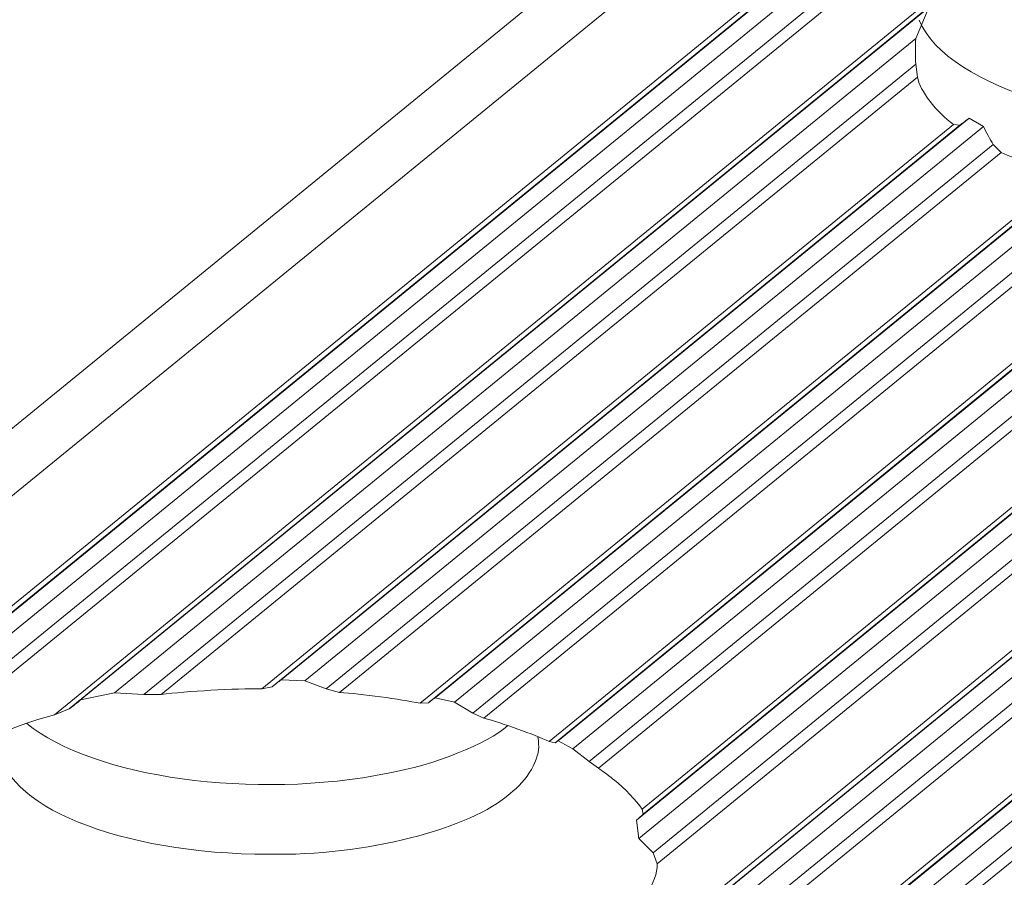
# Model space of a CAD drawing. Header units: inches. Extents: x 0 to 210, y 119 to 193.
# Tile 41 of 180: x 156.78 to 157.892, y 148.935 to 149.903. Entities that reach past the tile are written whole.
import ezdxf

# ---------------------------------------------------------------- set-up
doc = ezdxf.new("R2010")
doc.units = ezdxf.units.IN
doc.header["$MEASUREMENT"] = 0
doc.layers.add('Calque 1', color=7, linetype='Continuous')

# ---------------------------------------------------------------- blocks, each defined once
blk = doc.blocks.new('block 3018')
at = {"layer": 'Calque 1', "color": 9, "lineweight": 9, "true_color": 0xc0c0c0}
blk.add_lwpolyline([(202.1353, 186.4055), (156.0526, 148.779)], dxfattribs=at)
blk = doc.blocks.new('block 3020')
at = {"layer": 'Calque 1', "color": 9, "lineweight": 9, "true_color": 0xc0c0c0}
blk.add_lwpolyline([(202.2548, 186.3786), (156.1718, 148.7521)], dxfattribs=at)
blk = doc.blocks.new('block 3022')
at = {"layer": 'Calque 1', "color": 9, "lineweight": 9, "true_color": 0xc0c0c0}
blk.add_lwpolyline([(202.2658, 186.3808), (156.1832, 148.7543)], dxfattribs=at)
blk = doc.blocks.new('block 3024')
at = {"layer": 'Calque 1', "color": 9, "lineweight": 9, "true_color": 0xc0c0c0}
blk.add_lwpolyline([(202.2803, 186.392), (156.1976, 148.7655)], dxfattribs=at)
blk = doc.blocks.new('block 3026')
at = {"layer": 'Calque 1', "color": 9, "lineweight": 9, "true_color": 0xc0c0c0}
blk.add_lwpolyline([(202.3023, 186.387), (156.2197, 148.7607)], dxfattribs=at)
blk = doc.blocks.new('block 3028')
at = {"layer": 'Calque 1', "color": 9, "lineweight": 9, "true_color": 0xc0c0c0}
blk.add_lwpolyline([(202.3165, 186.3695), (156.2335, 148.743)], dxfattribs=at)
blk = doc.blocks.new('block 3030')
at = {"layer": 'Calque 1', "color": 9, "lineweight": 9, "true_color": 0xc0c0c0}
blk.add_lwpolyline([(202.3271, 186.3622), (156.2445, 148.7359)], dxfattribs=at)
blk = doc.blocks.new('block 3047')
at = {"layer": 'Calque 1', "color": 9, "lineweight": 9, "true_color": 0xc0c0c0}
blk.add_lwpolyline([(163.1064, 154.252), (156.8195, 149.1186)], dxfattribs=at)
blk = doc.blocks.new('block 3121')
at = {"layer": 'Calque 1', "color": 9, "lineweight": 9, "true_color": 0xc0c0c0}
blk.add_lwpolyline([(203.1888, 186.1688), (157.1058, 148.5425)], dxfattribs=at)
blk = doc.blocks.new('block 3124')
at = {"layer": 'Calque 1', "color": 7, "lineweight": 9, "true_color": 0xffffff}
blk.add_open_spline([(157.3473, 148.8262), (157.431, 148.8508), (157.4999, 148.9071), (157.4999, 148.9505)], degree=3, dxfattribs=at)
blk = doc.blocks.new('block 3125')
at = {"layer": 'Calque 1', "color": 9, "lineweight": 9, "true_color": 0xc0c0c0}
blk.add_lwpolyline([(163.8161, 154.1078), (157.4999, 148.9505)], dxfattribs=at)
blk = doc.blocks.new('block 3126')
at = {"layer": 'Calque 1', "color": 9, "lineweight": 9, "true_color": 0xc0c0c0}
blk.add_lwpolyline([(203.1998, 186.171), (157.1171, 148.5445)], dxfattribs=at)
blk = doc.blocks.new('block 3161')
at = {"layer": 'Calque 1', "color": 9, "lineweight": 9, "true_color": 0xc0c0c0}
blk.add_lwpolyline([(203.2143, 186.1822), (157.1316, 148.5559)], dxfattribs=at)
blk = doc.blocks.new('block 3163')
at = {"layer": 'Calque 1', "color": 9, "lineweight": 9, "true_color": 0xc0c0c0}
blk.add_lwpolyline([(203.2363, 186.1772), (157.1536, 148.5509)], dxfattribs=at)
blk = doc.blocks.new('block 3165')
at = {"layer": 'Calque 1', "color": 9, "lineweight": 9, "true_color": 0xc0c0c0}
blk.add_lwpolyline([(203.2501, 186.1596), (157.1674, 148.5332)], dxfattribs=at)
blk = doc.blocks.new('block 3167')
at = {"layer": 'Calque 1', "color": 9, "lineweight": 9, "true_color": 0xc0c0c0}
blk.add_lwpolyline([(203.2611, 186.1526), (157.1785, 148.5261)], dxfattribs=at)
blk = doc.blocks.new('block 3169')
at = {"layer": 'Calque 1', "color": 9, "lineweight": 9, "true_color": 0xc0c0c0}
blk.add_lwpolyline([(203.3441, 186.1338), (157.2615, 148.5075)], dxfattribs=at)
blk = doc.blocks.new('block 3172')
at = {"layer": 'Calque 1', "color": 9, "lineweight": 9, "true_color": 0xc0c0c0}
blk.add_lwpolyline([(203.3555, 186.136), (157.2725, 148.5096)], dxfattribs=at)
blk = doc.blocks.new('block 3174')
at = {"layer": 'Calque 1', "color": 9, "lineweight": 9, "true_color": 0xc0c0c0}
blk.add_lwpolyline([(203.37, 186.1472), (157.2873, 148.5209)], dxfattribs=at)
blk = doc.blocks.new('block 3176')
at = {"layer": 'Calque 1', "color": 9, "lineweight": 9, "true_color": 0xc0c0c0}
blk.add_lwpolyline([(203.392, 186.1424), (157.309, 148.5159)], dxfattribs=at)
blk = doc.blocks.new('block 3178')
at = {"layer": 'Calque 1', "color": 9, "lineweight": 9, "true_color": 0xc0c0c0}
blk.add_lwpolyline([(203.4058, 186.1247), (157.3231, 148.4982)], dxfattribs=at)
blk = doc.blocks.new('block 3180')
at = {"layer": 'Calque 1', "color": 9, "lineweight": 9, "true_color": 0xc0c0c0}
blk.add_lwpolyline([(203.4168, 186.1176), (157.3342, 148.4911)], dxfattribs=at)
blk = doc.blocks.new('block 8852')
at = {"layer": 'Calque 1', "color": 7, "lineweight": 9, "true_color": 0xffffff}
blk.add_lwpolyline([(163.1119, 154.2498), (156.836, 149.1252)], dxfattribs=at)
blk = doc.blocks.new('block 8853')
at = {"layer": 'Calque 1', "color": 7, "lineweight": 9, "true_color": 0xffffff}
blk.add_lwpolyline([(156.8195, 149.1186), (156.836, 149.1252)], dxfattribs=at)
blk = doc.blocks.new('block 8864')
at = {"layer": 'Calque 1', "color": 7, "lineweight": 9, "true_color": 0xffffff}
blk.add_lwpolyline([(157.8065, 149.9172), (156.8488, 149.1354)], dxfattribs=at)
blk = doc.blocks.new('block 8865')
at = {"layer": 'Calque 1', "color": 7, "lineweight": 9, "true_color": 0xffffff}
blk.add_open_spline([(156.8488, 149.1354), (156.8457, 149.1328), (156.8391, 149.1278), (156.836, 149.1252)], degree=3, dxfattribs=at)
blk = doc.blocks.new('block 8884')
at = {"layer": 'Calque 1', "color": 9, "lineweight": 9, "true_color": 0xc0c0c0}
blk.add_lwpolyline([(163.7872, 154.1292), (157.4792, 148.9788)], dxfattribs=at)
blk = doc.blocks.new('block 8885')
at = {"layer": 'Calque 1', "color": 7, "lineweight": 9, "true_color": 0xffffff}
blk.add_lwpolyline([(157.4765, 148.9996), (157.4792, 148.9788)], dxfattribs=at)
blk = doc.blocks.new('block 8886')
at = {"layer": 'Calque 1', "color": 7, "lineweight": 9, "true_color": 0xffffff}
blk.add_lwpolyline([(163.7455, 154.1183), (157.4765, 148.9996)], dxfattribs=at)
blk = doc.blocks.new('block 8889')
at = {"layer": 'Calque 1', "color": 7, "lineweight": 9, "true_color": 0xffffff}
blk.add_lwpolyline([(157.4954, 148.9629), (157.4999, 148.9505)], dxfattribs=at)
blk = doc.blocks.new('block 8890')
at = {"layer": 'Calque 1', "color": 9, "lineweight": 9, "true_color": 0xc0c0c0}
blk.add_lwpolyline([(163.7989, 154.1097), (157.4954, 148.9629)], dxfattribs=at)
blk = doc.blocks.new('block 8891')
at = {"layer": 'Calque 1', "color": 7, "lineweight": 9, "true_color": 0xffffff}
blk.add_lwpolyline([(157.4792, 148.9788), (157.4954, 148.9629)], dxfattribs=at)
blk = doc.blocks.new('block 8902')
at = {"layer": 'Calque 1', "color": 7, "lineweight": 9, "true_color": 0xffffff}
blk.add_open_spline([(157.4765, 148.9996), (157.4789, 149.0017), (157.4827, 149.005), (157.484, 149.0063)], degree=3, dxfattribs=at)
blk = doc.blocks.new('block 8903')
at = {"layer": 'Calque 1', "color": 9, "lineweight": 9, "true_color": 0xc0c0c0}
blk.add_lwpolyline([(158.4004, 149.7546), (157.484, 149.0063)], dxfattribs=at)
blk = doc.blocks.new('block 9551')
at = {"layer": 'Calque 1', "color": 7, "lineweight": 9, "true_color": 0xffffff}
blk.add_open_spline([(157.7917, 149.8823), (157.7913, 149.8788), (157.7913, 149.8717), (157.7913, 149.8681)], degree=3, dxfattribs=at)
blk = doc.blocks.new('block 9553')
at = {"layer": 'Calque 1', "color": 7, "lineweight": 9, "true_color": 0xffffff}
blk.add_open_spline([(157.7958, 149.9029), (157.8272, 149.8256), (158.0063, 149.773), (158.1958, 149.7858), (158.3198, 149.7918), (158.4431, 149.8363), (158.4731, 149.8857)], degree=3, knots=[0, 0, 0, 0, 1, 1, 1, 2, 2, 2, 2], dxfattribs=at)
blk = doc.blocks.new('block 9567')
at = {"layer": 'Calque 1', "color": 7, "lineweight": 9, "true_color": 0xffffff}
blk.add_open_spline([(157.8881, 149.7537), (157.9047, 149.7458), (157.9405, 149.7334), (157.9626, 149.7281)], degree=3, dxfattribs=at)
blk = doc.blocks.new('block 9568')
at = {"layer": 'Calque 1', "color": 7, "lineweight": 9, "true_color": 0xffffff}
blk.add_lwpolyline([(157.8881, 149.7537), (157.8792, 149.7625)], dxfattribs=at)
blk = doc.blocks.new('block 9569')
at = {"layer": 'Calque 1', "color": 7, "lineweight": 9, "true_color": 0xffffff}
blk.add_open_spline([(157.8682, 149.7827), (157.8709, 149.7777), (157.8764, 149.7677), (157.8792, 149.7625)], degree=3, dxfattribs=at)
blk = doc.blocks.new('block 9570')
at = {"layer": 'Calque 1', "color": 7, "lineweight": 9, "true_color": 0xffffff}
blk.add_lwpolyline([(157.8682, 149.7827), (157.852, 149.7922)], dxfattribs=at)
blk = doc.blocks.new('block 9571')
at = {"layer": 'Calque 1', "color": 7, "lineweight": 9, "true_color": 0xffffff}
blk.add_open_spline([(157.8416, 149.7844), (157.844, 149.7863), (157.8492, 149.7901), (157.852, 149.7922)], degree=3, dxfattribs=at)
blk = doc.blocks.new('block 9572')
at = {"layer": 'Calque 1', "color": 7, "lineweight": 9, "true_color": 0xffffff}
blk.add_lwpolyline([(157.8416, 149.7844), (157.8344, 149.7853)], dxfattribs=at)
blk = doc.blocks.new('block 9573')
at = {"layer": 'Calque 1', "color": 7, "lineweight": 9, "true_color": 0xffffff}
blk.add_open_spline([(157.7937, 149.8387), (157.7962, 149.8237), (157.8154, 149.7984), (157.8344, 149.7853)], degree=3, dxfattribs=at)
blk = doc.blocks.new('block 9574')
at = {"layer": 'Calque 1', "color": 7, "lineweight": 9, "true_color": 0xffffff}
blk.add_lwpolyline([(157.7937, 149.8387), (157.7917, 149.8531)], dxfattribs=at)
blk = doc.blocks.new('block 9575')
at = {"layer": 'Calque 1', "color": 7, "lineweight": 9, "true_color": 0xffffff}
blk.add_open_spline([(157.7913, 149.8681), (157.7913, 149.8645), (157.7913, 149.8571), (157.7917, 149.8531)], degree=3, dxfattribs=at)
blk = doc.blocks.new('block 9576')
at = {"layer": 'Calque 1', "color": 7, "lineweight": 9, "true_color": 0xffffff}
blk.add_lwpolyline([(157.7917, 149.8823), (157.8065, 149.9172)], dxfattribs=at)
blk = doc.blocks.new('block 9577')
at = {"layer": 'Calque 1', "color": 9, "lineweight": 9, "true_color": 0xc0c0c0}
blk.add_lwpolyline([(157.7917, 149.8823), (156.887, 149.1436)], dxfattribs=at)
blk = doc.blocks.new('block 9578')
at = {"layer": 'Calque 1', "color": 7, "lineweight": 9, "true_color": 0xffffff}
blk.add_lwpolyline([(156.8488, 149.1354), (156.887, 149.1436)], dxfattribs=at)
blk = doc.blocks.new('block 9579')
at = {"layer": 'Calque 1', "color": 9, "lineweight": 9, "true_color": 0xc0c0c0}
blk.add_lwpolyline([(157.7917, 149.8531), (156.9201, 149.1416)], dxfattribs=at)
blk = doc.blocks.new('block 9580')
at = {"layer": 'Calque 1', "color": 7, "lineweight": 9, "true_color": 0xffffff}
blk.add_lwpolyline([(156.887, 149.1436), (156.9201, 149.1416)], dxfattribs=at)
blk = doc.blocks.new('block 9581')
at = {"layer": 'Calque 1', "color": 9, "lineweight": 9, "true_color": 0xc0c0c0}
blk.add_lwpolyline([(157.7937, 149.8387), (156.9397, 149.1416)], dxfattribs=at)
blk = doc.blocks.new('block 9582')
at = {"layer": 'Calque 1', "color": 7, "lineweight": 9, "true_color": 0xffffff}
blk.add_lwpolyline([(156.9201, 149.1416), (156.9397, 149.1416)], dxfattribs=at)
blk = doc.blocks.new('block 9583')
at = {"layer": 'Calque 1', "color": 9, "lineweight": 9, "true_color": 0xc0c0c0}
blk.add_lwpolyline([(157.8344, 149.7853), (157.0534, 149.1479)], dxfattribs=at)
blk = doc.blocks.new('block 9584')
at = {"layer": 'Calque 1', "color": 7, "lineweight": 9, "true_color": 0xffffff}
blk.add_open_spline([(157.0534, 149.1479), (157.0231, 149.1484), (156.9686, 149.1453), (156.9397, 149.1416)], degree=3, dxfattribs=at)
blk = doc.blocks.new('block 9585')
at = {"layer": 'Calque 1', "color": 9, "lineweight": 9, "true_color": 0xc0c0c0}
blk.add_lwpolyline([(157.8416, 149.7844), (157.0651, 149.1503)], dxfattribs=at)
blk = doc.blocks.new('block 9586')
at = {"layer": 'Calque 1', "color": 7, "lineweight": 9, "true_color": 0xffffff}
blk.add_lwpolyline([(157.0534, 149.1479), (157.0651, 149.1503)], dxfattribs=at)
blk = doc.blocks.new('block 9587')
at = {"layer": 'Calque 1', "color": 9, "lineweight": 9, "true_color": 0xc0c0c0}
blk.add_lwpolyline([(157.852, 149.7922), (157.0751, 149.1581)], dxfattribs=at)
blk = doc.blocks.new('block 9588')
at = {"layer": 'Calque 1', "color": 7, "lineweight": 9, "true_color": 0xffffff}
blk.add_open_spline([(157.0751, 149.1581), (157.0727, 149.1562), (157.0675, 149.1524), (157.0651, 149.1503)], degree=3, dxfattribs=at)
blk = doc.blocks.new('block 9589')
at = {"layer": 'Calque 1', "color": 9, "lineweight": 9, "true_color": 0xc0c0c0}
blk.add_lwpolyline([(157.8682, 149.7827), (157.102, 149.1571)], dxfattribs=at)
blk = doc.blocks.new('block 9590')
at = {"layer": 'Calque 1', "color": 7, "lineweight": 9, "true_color": 0xffffff}
blk.add_lwpolyline([(157.0751, 149.1581), (157.102, 149.1571)], dxfattribs=at)
blk = doc.blocks.new('block 9591')
at = {"layer": 'Calque 1', "color": 9, "lineweight": 9, "true_color": 0xc0c0c0}
blk.add_lwpolyline([(158.3725, 149.7386), (157.4827, 149.0122)], dxfattribs=at)
blk = doc.blocks.new('block 9592')
at = {"layer": 'Calque 1', "color": 7, "lineweight": 9, "true_color": 0xffffff}
blk.add_open_spline([(157.4516, 149.0447), (157.4475, 149.0482), (157.4386, 149.0549), (157.4334, 149.0584)], degree=3, dxfattribs=at)
blk = doc.blocks.new('block 9593')
at = {"layer": 'Calque 1', "color": 9, "lineweight": 9, "true_color": 0xc0c0c0}
blk.add_lwpolyline([(158.2296, 149.7086), (157.4334, 149.0584)], dxfattribs=at)
blk = doc.blocks.new('block 9594')
at = {"layer": 'Calque 1', "color": 7, "lineweight": 9, "true_color": 0xffffff}
blk.add_lwpolyline([(157.4827, 149.0122), (157.484, 149.0063)], dxfattribs=at)
blk = doc.blocks.new('block 9595')
at = {"layer": 'Calque 1', "color": 9, "lineweight": 9, "true_color": 0xc0c0c0}
blk.add_lwpolyline([(157.8792, 149.7625), (157.1261, 149.1478)], dxfattribs=at)
blk = doc.blocks.new('block 9596')
at = {"layer": 'Calque 1', "color": 7, "lineweight": 9, "true_color": 0xffffff}
blk.add_lwpolyline([(157.102, 149.1571), (157.1261, 149.1478)], dxfattribs=at)
blk = doc.blocks.new('block 9597')
at = {"layer": 'Calque 1', "color": 9, "lineweight": 9, "true_color": 0xc0c0c0}
blk.add_lwpolyline([(157.8881, 149.7537), (157.1412, 149.144)], dxfattribs=at)
blk = doc.blocks.new('block 9598')
at = {"layer": 'Calque 1', "color": 7, "lineweight": 9, "true_color": 0xffffff}
blk.add_lwpolyline([(157.1261, 149.1478), (157.1412, 149.144)], dxfattribs=at)
blk = doc.blocks.new('block 9599')
at = {"layer": 'Calque 1', "color": 9, "lineweight": 9, "true_color": 0xc0c0c0}
blk.add_lwpolyline([(157.9626, 149.7281), (157.2322, 149.1317)], dxfattribs=at)
blk = doc.blocks.new('block 9600')
at = {"layer": 'Calque 1', "color": 7, "lineweight": 9, "true_color": 0xffffff}
blk.add_open_spline([(157.2322, 149.1317), (157.2098, 149.1362), (157.1657, 149.1422), (157.1412, 149.144)], degree=3, dxfattribs=at)
blk = doc.blocks.new('block 9601')
at = {"layer": 'Calque 1', "color": 9, "lineweight": 9, "true_color": 0xc0c0c0}
blk.add_lwpolyline([(157.9736, 149.73), (157.2415, 149.1323)], dxfattribs=at)
blk = doc.blocks.new('block 9602')
at = {"layer": 'Calque 1', "color": 7, "lineweight": 9, "true_color": 0xffffff}
blk.add_lwpolyline([(157.2322, 149.1317), (157.2415, 149.1323)], dxfattribs=at)
blk = doc.blocks.new('block 9603')
at = {"layer": 'Calque 1', "color": 9, "lineweight": 9, "true_color": 0xc0c0c0}
blk.add_lwpolyline([(158.1331, 149.7052), (157.3779, 149.0885)], dxfattribs=at)
blk = doc.blocks.new('block 9604')
at = {"layer": 'Calque 1', "color": 7, "lineweight": 9, "true_color": 0xffffff}
blk.add_open_spline([(157.3779, 149.0885), (157.361, 149.0964), (157.3252, 149.1092), (157.3042, 149.1149)], degree=3, dxfattribs=at)
blk = doc.blocks.new('block 9605')
at = {"layer": 'Calque 1', "color": 9, "lineweight": 9, "true_color": 0xc0c0c0}
blk.add_lwpolyline([(158.037, 149.7133), (157.3042, 149.1149)], dxfattribs=at)
blk = doc.blocks.new('block 9606')
at = {"layer": 'Calque 1', "color": 9, "lineweight": 9, "true_color": 0xc0c0c0}
blk.add_lwpolyline([(157.988, 149.7412), (157.2491, 149.1379)], dxfattribs=at)
blk = doc.blocks.new('block 9607')
at = {"layer": 'Calque 1', "color": 7, "lineweight": 9, "true_color": 0xffffff}
blk.add_open_spline([(157.2491, 149.1379), (157.247, 149.1366), (157.2432, 149.1338), (157.2415, 149.1323)], degree=3, dxfattribs=at)
blk = doc.blocks.new('block 9608')
at = {"layer": 'Calque 1', "color": 9, "lineweight": 9, "true_color": 0xc0c0c0}
blk.add_lwpolyline([(158.0104, 149.7367), (157.2708, 149.1328)], dxfattribs=at)
blk = doc.blocks.new('block 9609')
at = {"layer": 'Calque 1', "color": 7, "lineweight": 9, "true_color": 0xffffff}
blk.add_lwpolyline([(157.2491, 149.1379), (157.2708, 149.1328)], dxfattribs=at)
blk = doc.blocks.new('block 9610')
at = {"layer": 'Calque 1', "color": 9, "lineweight": 9, "true_color": 0xc0c0c0}
blk.add_lwpolyline([(158.0253, 149.7196), (157.2915, 149.1205)], dxfattribs=at)
blk = doc.blocks.new('block 9611')
at = {"layer": 'Calque 1', "color": 7, "lineweight": 9, "true_color": 0xffffff}
blk.add_lwpolyline([(157.2708, 149.1328), (157.2915, 149.1205)], dxfattribs=at)
blk = doc.blocks.new('block 9612')
at = {"layer": 'Calque 1', "color": 7, "lineweight": 9, "true_color": 0xffffff}
blk.add_lwpolyline([(157.2915, 149.1205), (157.3042, 149.1149)], dxfattribs=at)
blk = doc.blocks.new('block 9613')
at = {"layer": 'Calque 1', "color": 7, "lineweight": 9, "true_color": 0xffffff}
blk.add_lwpolyline([(157.4231, 149.0659), (157.4334, 149.0584)], dxfattribs=at)
blk = doc.blocks.new('block 9614')
at = {"layer": 'Calque 1', "color": 9, "lineweight": 9, "true_color": 0xc0c0c0}
blk.add_lwpolyline([(158.214, 149.7119), (157.4231, 149.0659)], dxfattribs=at)
blk = doc.blocks.new('block 9615')
at = {"layer": 'Calque 1', "color": 7, "lineweight": 9, "true_color": 0xffffff}
blk.add_lwpolyline([(157.4044, 149.0801), (157.4231, 149.0659)], dxfattribs=at)
blk = doc.blocks.new('block 9616')
at = {"layer": 'Calque 1', "color": 9, "lineweight": 9, "true_color": 0xc0c0c0}
blk.add_lwpolyline([(158.1948, 149.7252), (157.4044, 149.0801)], dxfattribs=at)
blk = doc.blocks.new('block 9617')
at = {"layer": 'Calque 1', "color": 7, "lineweight": 9, "true_color": 0xffffff}
blk.add_lwpolyline([(157.3879, 149.0894), (157.4044, 149.0801)], dxfattribs=at)
blk = doc.blocks.new('block 9618')
at = {"layer": 'Calque 1', "color": 9, "lineweight": 9, "true_color": 0xc0c0c0}
blk.add_lwpolyline([(158.1655, 149.7243), (157.3879, 149.0894)], dxfattribs=at)
blk = doc.blocks.new('block 9619')
at = {"layer": 'Calque 1', "color": 9, "lineweight": 9, "true_color": 0xc0c0c0}
blk.add_lwpolyline([(158.1469, 149.7097), (157.3845, 149.0869)], dxfattribs=at)
blk = doc.blocks.new('block 9620')
at = {"layer": 'Calque 1', "color": 7, "lineweight": 9, "true_color": 0xffffff}
blk.add_lwpolyline([(157.3779, 149.0885), (157.3845, 149.0869)], dxfattribs=at)
blk = doc.blocks.new('block 9621')
at = {"layer": 'Calque 1', "color": 7, "lineweight": 9, "true_color": 0xffffff}
blk.add_open_spline([(157.3879, 149.0894), (157.3872, 149.0888), (157.3855, 149.0876), (157.3845, 149.0869)], degree=3, dxfattribs=at)
blk = doc.blocks.new('block 9681')
at = {"layer": 'Calque 1', "color": 7, "lineweight": 9, "true_color": 0xffffff}
blk.add_open_spline([(156.8195, 149.1186), (156.7699, 149.1066), (156.7065, 149.0766), (156.683, 149.0547)], degree=3, dxfattribs=at)
blk = doc.blocks.new('block 9682')
at = {"layer": 'Calque 1', "color": 7, "lineweight": 9, "true_color": 0xffffff}
blk.add_open_spline([(157.4827, 149.0122), (157.4771, 149.021), (157.4623, 149.0367), (157.4516, 149.0447)], degree=3, dxfattribs=at)
blk = doc.blocks.new('block 9683')
at = {"layer": 'Calque 1', "color": 7, "lineweight": 9, "true_color": 0xffffff}
blk.add_open_spline([(157.3659, 149.0856), (157.3659, 149.0876), (157.3655, 149.0918), (157.3652, 149.0938)], degree=3, dxfattribs=at)
blk = doc.blocks.new('block 9713')
at = {"layer": 'Calque 1', "color": 7, "lineweight": 9, "true_color": 0xffffff}
blk.add_open_spline([(156.7568, 149.0856), (156.7568, 149.0168), (156.8929, 148.9612), (157.0613, 148.9612), (157.1688, 148.9591), (157.2901, 148.9898), (157.3338, 149.0299)], degree=3, knots=[0, 0, 0, 0, 1, 1, 1, 2, 2, 2, 2], dxfattribs=at)
blk = doc.blocks.new('block 9714')
at = {"layer": 'Calque 1', "color": 7, "lineweight": 9, "true_color": 0xffffff}
blk.add_open_spline([(156.7881, 149.109), (156.8625, 149.0475), (157.0455, 149.0222), (157.196, 149.0527), (157.2467, 149.0615), (157.3087, 149.0861), (157.3311, 149.1064)], degree=3, knots=[0, 0, 0, 0, 1, 1, 1, 2, 2, 2, 2], dxfattribs=at)
blk = doc.blocks.new('block 9715')
at = {"layer": 'Calque 1', "color": 7, "lineweight": 9, "true_color": 0xffffff}
blk.add_open_spline([(157.3338, 149.0299), (157.3528, 149.0437), (157.3679, 149.0697), (157.3659, 149.0856)], degree=3, dxfattribs=at)
blk = doc.blocks.new('block 9915')
at = {"layer": 'Calque 1', "color": 7, "lineweight": 9, "true_color": 0xffffff}
blk.add_lwpolyline([(202.1139, 186.464), (156.0312, 148.8375)], dxfattribs=at)

msp = doc.modelspace()

# ---------------------------------------------------------------- block references
at = {"layer": 'Calque 1'}
for name in ['block 9915', 'block 3018', 'block 3024', 'block 3026', 'block 3020', 'block 3022', 'block 3028', 'block 3030', 'block 3161', 'block 3126', 'block 3163', 'block 3121', 'block 3165', 'block 3167', 'block 3174', 'block 3176', 'block 3169', 'block 3172', 'block 3178', 'block 3180', 'block 3047', 'block 8852', 'block 8884', 'block 8886', 'block 8890', 'block 3125', 'block 8864', 'block 9576', 'block 9553', 'block 9577', 'block 9551', 'block 9575', 'block 9579', 'block 9574', 'block 9581', 'block 9573', 'block 9583', 'block 9585', 'block 9587', 'block 9572', 'block 9571', 'block 9570', 'block 9589', 'block 9569', 'block 9595', 'block 9568', 'block 9597', 'block 8903', 'block 9567', 'block 9606', 'block 9601', 'block 9608', 'block 9591', 'block 9599', 'block 9610', 'block 9618', 'block 9616', 'block 9605', 'block 9619', 'block 9614', 'block 9593', 'block 9603', 'block 9586', 'block 9588', 'block 9590', 'block 9596', 'block 9578', 'block 9580', 'block 9582', 'block 9584', 'block 9598', 'block 9600', 'block 8865', 'block 9602', 'block 9607', 'block 9609', 'block 9611', 'block 9681', 'block 8853', 'block 9612', 'block 9714', 'block 9604', 'block 9713', 'block 9715', 'block 9683', 'block 9620', 'block 9621', 'block 9617', 'block 9615', 'block 9613', 'block 9592', 'block 9682', 'block 8902', 'block 9594', 'block 8885', 'block 8891', 'block 8889', 'block 3124']:
    msp.add_blockref(name, (0, 0), dxfattribs=at)

doc.saveas('drawing.dxf')
